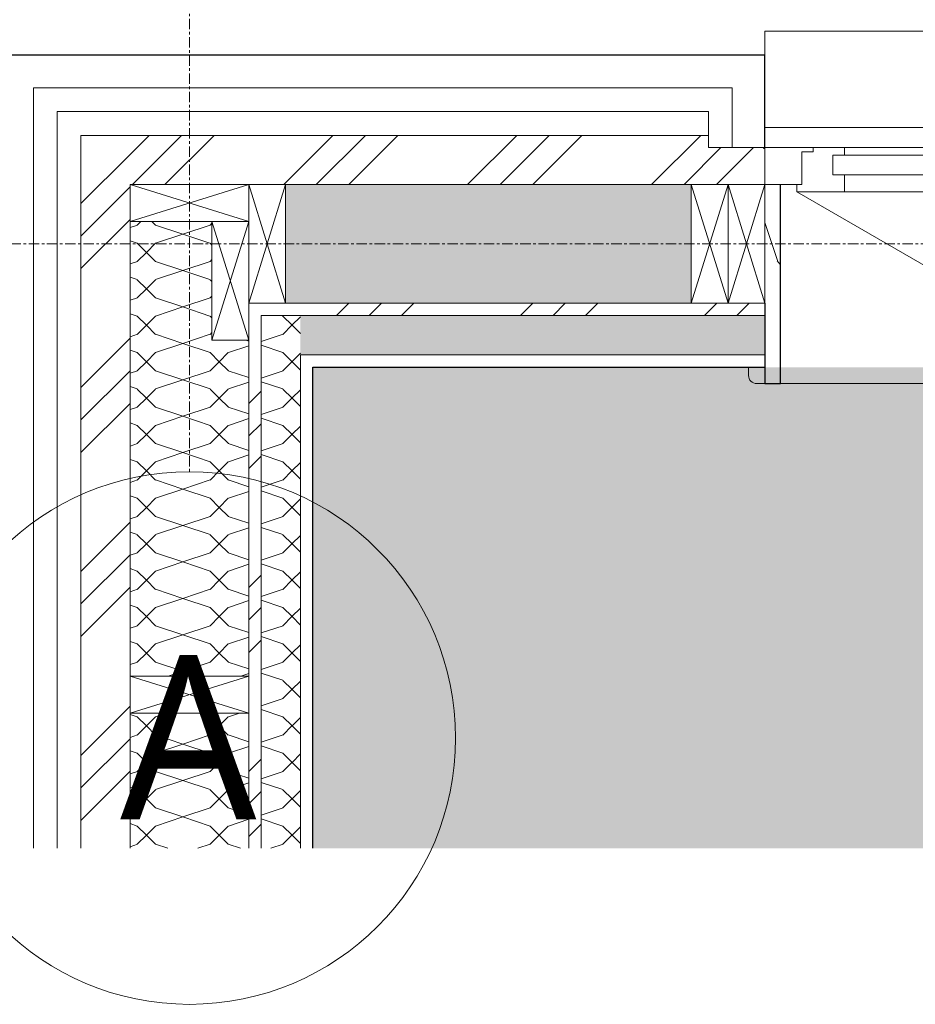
# Model space of a CAD drawing. Header units: millimetres. Extents: x -21522 to 77796, y -25697 to 15217.
# Tile 8 of 256: x -4619 to -3525, y -25687 to -24486. Entities that reach past the tile are written whole.
import ezdxf

# ---------------------------------------------------------------- set-up
doc = ezdxf.new("R2010")
doc.units = ezdxf.units.MM
doc.linetypes.add('Ligne de quadrillage', pattern=[22.225, 12.7, -3.175, 3.175, -3.175])
for name, color, linetype, lineweight in [('A-AREA-PATT', 32, 'Continuous', 13), ('A-DETL-GENF', 92, 'Continuous', 13), ('A-GLAZ', 151, 'Continuous', 13), ('A-WALL', 113, 'Continuous', 13), ('A-WALL-PATT', 111, 'Continuous', 13), ('I-WALL', 2, 'Continuous', 13), ('S-GRID', 1, 'Continuous', 9), ('S-GRID-IDEN', 1, 'Continuous', 9)]:
    doc.layers.add(name, color=color, linetype=linetype, lineweight=lineweight)
doc.styles.add('Trebuchet MS', font='trebuc.ttf', dxfattribs={"height": 200})
pattern_1 = [(45, (0, 0), (-112.2532, 112.2532), []), (45, (39.69, 0), (0, 224.5064), []), (45, (-39.69, 0), (0, 224.5064), [])]
pattern_2 = [(315, (-4642.01, -28859.146), (177.7999, -88.8996), [15.715, -110.008]), (315, (-4564.224, -28892.484), (177.7999, -88.8996), [15.715, -110.008]), (315, (-4642.01, -28903.596), (177.7999, -88.8996), [15.715, -110.008]), (315, (-4564.22, -28936.934), (177.7999, -88.8996), [15.715, -110.008]), (341.565, (-4630.898, -28870.258), (355.59962, -88.89985), [35.141, -245.986]), (341.565, (-4597.56, -28881.37), (355.59962, -88.89985), [35.141, -245.986]), (341.565, (-4630.898, -28914.709), (355.59962, -88.89985), [35.141, -245.986]), (341.565, (-4597.56, -28925.821), (355.59962, -88.89985), [35.141, -245.986]), (45, (-4564.224, -28870.26), (-177.7999, -88.8996), [15.715, -110.008]), (45, (-4642.01, -28903.596), (-177.7999, -88.8996), [15.715, -110.008]), (45, (-4564.224, -28914.71), (-177.7999, -88.8996), [15.715, -110.008]), (45, (-4642.01, -28948.046), (-177.7999, -88.8996), [15.715, -110.008]), (18.435, (-4597.56, -28881.37), (-355.59962, -88.89985), [35.141, -245.986]), (18.435, (-4630.9, -28892.483), (-355.59962, -88.89985), [35.141, -245.986]), (18.435, (-4597.56, -28925.821), (-355.59962, -88.89985), [35.141, -245.986]), (18.435, (-4630.9, -28936.934), (-355.59962, -88.89985), [35.141, -245.986])]
pattern_3 = [(225, (-2753.086, -24528.67), (-88.8996, -177.7999), [15.715, -110.008]), (225, (-2786.424, -24606.455), (-88.8996, -177.7999), [15.715, -110.008]), (225, (-2797.536, -24528.67), (-88.8996, -177.7999), [15.715, -110.008]), (225, (-2830.874, -24606.455), (-88.8996, -177.7999), [15.715, -110.008]), (251.565, (-2764.2, -24539.78), (-88.89985, -355.59962), [35.141, -245.986]), (251.565, (-2775.31, -24573.117), (-88.89985, -355.59962), [35.141, -245.986]), (251.565, (-2808.648, -24539.78), (-88.89985, -355.59962), [35.141, -245.986]), (251.565, (-2819.76, -24573.117), (-88.89985, -355.59962), [35.141, -245.986]), (315, (-2764.2, -24606.455), (-88.8996, 177.7999), [15.715, -110.008]), (315, (-2797.536, -24528.67), (-88.8996, 177.7999), [15.715, -110.008]), (315, (-2808.65, -24606.455), (-88.8996, 177.7999), [15.715, -110.008]), (315, (-2841.986, -24528.67), (-88.8996, 177.7999), [15.715, -110.008]), (288.435, (-2775.31, -24573.117), (-88.89985, 355.59962), [35.141, -245.986]), (288.435, (-2786.424, -24539.78), (-88.89985, 355.59962), [35.141, -245.986]), (288.435, (-2819.76, -24573.117), (-88.89985, 355.59962), [35.141, -245.986]), (288.435, (-2830.874, -24539.78), (-88.89985, 355.59962), [35.141, -245.986])]

# ---------------------------------------------------------------- blocks, each defined once
blk = doc.blocks.new('Menuiserie Alu - 1V - 100x180cm - Bavette Alu-8284131-00_RDC_50e Copie 1')
at = {"layer": 'A-DETL-GENF', "color": 30}
blk.add_line((461, -23.5), (-337.5, 437.5), dxfattribs=at)
blk.add_arc((461, -23.5), 922, 150, 180, dxfattribs=at)
at = {"layer": 'A-GLAZ', "color": 30}
for p, q in [((-500, 210.5), (-510, 210.5)), ((481, 210.5), (-481, 210.5)), ((510, 210.5), (500, 210.5)), ((-520, 200.5), (-520, 190.5)), ((520, 190.5), (520, 200.5)), ((-442.6, 35.5), (-442.6, -7.5)), ((-442.6, 35.5), (-442.3, 35.5)), ((-417.7, 35.5), (-442.3, 35.5)), ((-417.7, 35.5), (-417.4, 35.5)), ((-417.4, -7.5), (-417.4, 35.5)), ((-446, -7.5), (-446, -23.5)), ((-414, -23.5), (-414, -7.5)), ((-461, -23.5), (-403, -23.5)), ((-461, -32.5), (-461, -23.5)), ((-403, -23.5), (403, -23.5)), ((-403, -23.5), (-403, -44.5)), ((403, -23.5), (461, -23.5)), ((403, -44.5), (403, -23.5)), ((461, -23.5), (461, -32.5)), ((-500, -32.5), (-455, -32.5)), ((-500, -77.5), (-500, -32.5)), ((-455, -32.5), (-461, -32.5)), ((-455, -32.5), (-455, -72.5)), ((-455, -72.5), (-455, -32.5)), ((455, -32.5), (500, -32.5)), ((455, -72.5), (455, -32.5)), ((455, -32.5), (455, -72.5)), ((461, -32.5), (455, -32.5)), ((500, -32.5), (500, -77.5)), ((-417, -68.5), (-417, -44.5)), ((-417, -44.5), (417, -44.5)), ((-417, -44.5), (-417, -68.5)), ((-403, -44.5), (-417, -44.5)), ((417, -44.5), (403, -44.5)), ((417, -44.5), (417, -68.5)), ((417, -68.5), (417, -44.5)), ((417, -68.5), (-417, -68.5)), ((-417, -68.5), (-403, -68.5)), ((-403, -68.5), (-403, -77.5)), ((403, -68.5), (417, -68.5)), ((403, -77.5), (403, -68.5)), ((-441, -77.5), (-500, -77.5)), ((-455, -72.5), (-441, -72.5)), ((-441, -72.5), (-455, -72.5)), ((-441, -72.5), (-441, -77.5)), ((-441, -77.5), (-441, -72.5)), ((-403, -77.5), (-441, -77.5)), ((403, -77.5), (-403, -77.5)), ((441, -77.5), (403, -77.5)), ((441, -72.5), (455, -72.5)), ((441, -77.5), (441, -72.5)), ((441, -72.5), (441, -77.5)), ((455, -72.5), (441, -72.5)), ((500, -77.5), (441, -77.5)), ((-500, -101.9), (500, -101.9))]:
    blk.add_line(p, q, dxfattribs=at)
at = {"layer": 'A-GLAZ', "color": 30, "flags": 128}
for points in [[(-445.9, -7.5), (-445.5, -7.5), (-444.7, -7.5), (-443.4, -7.5), (-441.8, -7.5), (-439.8, -7.5), (-437.6, -7.5), (-435.2, -7.5), (-432.6, -7.5), (-430, -7.5)], [(-430, -7.5), (-427.4, -7.5), (-424.8, -7.5), (-422.4, -7.5), (-420.2, -7.5), (-418.2, -7.5), (-416.6, -7.5), (-415.3, -7.5), (-414.5, -7.5), (-414.1, -7.5)]]:
    blk.add_lwpolyline(points, dxfattribs=at)
at = {"layer": 'A-GLAZ', "color": 30}
for centre, start, end in [((-510, 200.5), 90, 180), ((510, 200.5), 0, 90)]:
    blk.add_arc(centre, 10, start, end, dxfattribs=at)
for points, knots in [([(-442.3, 35.5), (-442.2, 35.5), (-442.1, 35.4), (-441.9, 35.2), (-441.7, 35), (-441.6, 34.8), (-441.5, 34.7), (-441.5, 34.5), (-441.4, 34.4), (-441.3, 34.2), (-441.2, 34), (-441.1, 33.8), (-441, 33.6), (-441, 33.3), (-440.9, 33), (-440.7, 32.4), (-440.6, 31.8), (-440.6, 31.5)], [0, 0, 0, 0, 0.166667, 0.25, 0.333333, 0.375, 0.416667, 0.458333, 0.5, 0.541667, 0.583333, 0.625, 0.666667, 0.708333, 0.75, 0.833333, 1, 1, 1, 1]), ([(-440.6, 31.5), (-440.3, 28.3), (-439.8, 24.4), (-439.1, 19.7), (-438.7, 17.3), (-438.3, 15.4), (-438, 13.8), (-437.8, 12.7), (-437.6, 11.5), (-437.2, 9.9), (-436.8, 8), (-436.4, 6), (-435.9, 4.7), (-435.6, 4), (-435.4, 3.5), (-435.1, 3), (-434.8, 2.2), (-434.3, 1.2), (-433.6, -0.1), (-432.7, -1.7), (-431.7, -3.1), (-430.9, -3.7), (-430.4, -3.9), (-430.1, -4), (-429.7, -3.9), (-429.3, -3.7), (-428.4, -3.1), (-427.4, -1.7), (-426.5, -0.1), (-425.8, 1.1), (-425.3, 2.1), (-424.9, 2.9), (-424.6, 3.4), (-424.4, 4), (-424.1, 4.7), (-423.7, 6), (-423.2, 7.9), (-422.8, 9.9), (-422.5, 11.3), (-422.3, 12), (-422.2, 12.6), (-422.1, 13.2), (-421.9, 14), (-421.7, 15.4), (-421.3, 17.3), (-420.9, 19.7), (-420.5, 22.8), (-419.9, 26.7), (-419.6, 29.9), (-419.4, 31.5)], [0, 0, 0, 0, 0.125, 0.15625, 0.1875, 0.21875, 0.234375, 0.25, 0.265625, 0.28125, 0.3125, 0.34375, 0.359375, 0.367188, 0.375, 0.382812, 0.390625, 0.40625, 0.421875, 0.4375, 0.46875, 0.484375, 0.492188, 0.5, 0.507812, 0.515625, 0.53125, 0.5625, 0.578125, 0.59375, 0.609375, 0.617188, 0.625, 0.632812, 0.640625, 0.65625, 0.6875, 0.71875, 0.734375, 0.742188, 0.75, 0.757812, 0.765625, 0.78125, 0.8125, 0.84375, 0.875, 0.9375, 1, 1, 1, 1]), ([(-419.4, 31.5), (-419.4, 31.8), (-419.3, 32.4), (-419.1, 33), (-419, 33.3), (-419, 33.6), (-418.9, 33.8), (-418.8, 34), (-418.7, 34.2), (-418.6, 34.4), (-418.5, 34.5), (-418.4, 34.8), (-418.3, 35), (-418.1, 35.2), (-417.9, 35.4), (-417.8, 35.5), (-417.7, 35.5)], [0, 0, 0, 0, 0.166667, 0.25, 0.291667, 0.333333, 0.375, 0.416667, 0.458333, 0.5, 0.541667, 0.583333, 0.666667, 0.75, 0.833333, 1, 1, 1, 1])]:
    blk.add_open_spline(points, degree=3, knots=knots, dxfattribs=at)
blk = doc.blocks.new('Bavette Aluminium - Bavelle Aluminium-7958409-00_RDC_50e Copie 1')
at = {"layer": 'A-GLAZ', "color": 30}
for p, q in [((-500, -142), (-500, -113)), ((500, -113), (500, -142)), ((500, -142), (-500, -142))]:
    blk.add_line(p, q, dxfattribs=at)
blk = doc.blocks.new('Répétition de détail - Croix 45x145-V29-00_RDC_50e Copie 1')
at = {"layer": 'A-DETL-GENF'}
for p, q in [((22.5, 72.5), (-22.5, 72.5)), ((-22.5, 72.5), (-22.5, -72.5)), ((-22.5, 72.5), (22.5, 72.5)), ((-22.5, -72.5), (-22.5, 72.5)), ((-22.5, 72.5), (22.5, -72.5)), ((-22.5, -72.5), (22.5, 72.5)), ((-22.5, -72.5), (22.5, -72.5)), ((22.5, -72.5), (-22.5, -72.5))]:
    blk.add_line(p, q, dxfattribs=at)
blk = doc.blocks.new('Répétition de détail - Croix 45x145-V30-00_RDC_50e Copie 1')
at = {"layer": 'A-DETL-GENF'}
for p, q in [((-22.5, 72.5), (-22.5, -72.5)), ((-22.5, -72.5), (-22.5, 72.5)), ((-22.5, 72.5), (22.5, -72.5)), ((-22.5, -72.5), (22.5, 72.5)), ((622.5, 72.5), (577.5, 72.5)), ((577.5, 72.5), (577.5, -72.5)), ((577.5, 72.5), (622.5, 72.5)), ((577.5, -72.5), (577.5, 72.5)), ((577.5, 72.5), (622.5, -72.5)), ((577.5, -72.5), (622.5, 72.5)), ((622.5, -72.5), (622.5, 72.5)), ((622.5, 72.5), (622.5, -72.5)), ((22.5, -72.5), (22.5, 27.5)), ((22.5, 27.5), (22.5, -72.5)), ((-22.5, -72.5), (22.5, -72.5)), ((22.5, -72.5), (-22.5, -72.5)), ((577.5, -72.5), (622.5, -72.5)), ((622.5, -72.5), (577.5, -72.5))]:
    blk.add_line(p, q, dxfattribs=at)
blk = doc.blocks.new('STR_RECTANGLE - Croix 45x145-V47-00_RDC_50e Copie 1')
at = {"layer": 'A-DETL-GENF'}
for p, q in [((22.5, 72.5), (-22.5, 72.5)), ((-22.5, 72.5), (-22.5, 27.5)), ((-22.5, 72.5), (-22.5, 27.5)), ((22.5, 72.5), (-22.5, 72.5)), ((-22.5, -72.5), (22.5, 72.5)), ((-22.5, 72.5), (22.5, -72.5)), ((22.5, -72.5), (22.5, 72.5)), ((22.5, -72.5), (22.5, 72.5)), ((-22.5, -72.5), (22.5, -72.5)), ((-22.5, -72.5), (22.5, -72.5))]:
    blk.add_line(p, q, dxfattribs=at)
blk = doc.blocks.new('STR_RECTANGLE - Croix 45x145-V45-00_RDC_50e Copie 1')
at = {"layer": 'A-DETL-GENF'}
for p, q in [((22.5, 72.5), (-22.5, 72.5)), ((-22.5, 72.5), (-22.5, -72.5)), ((-22.5, 72.5), (-22.5, -72.5)), ((22.5, 72.5), (-22.5, 72.5)), ((-22.5, -72.5), (22.5, 72.5)), ((-22.5, 72.5), (22.5, -72.5)), ((22.5, -72.5), (22.5, 72.5)), ((22.5, -72.5), (22.5, 72.5)), ((-22.5, -72.5), (22.5, -72.5)), ((-22.5, -72.5), (22.5, -72.5))]:
    blk.add_line(p, q, dxfattribs=at)
blk = doc.blocks.new('Quadrillage - Extrémité de la ligne de quadrillage - Cercle-4360-00_RDC_50e Copie 1')
at = {"layer": 'S-GRID-IDEN'}
blk.add_circle((0, 0), 6.5, dxfattribs=at)

msp = doc.modelspace()

# ---------------------------------------------------------------- hatches: boundary and pattern name
at = {"layer": 'A-AREA-PATT'}
h = msp.add_hatch(color=7, dxfattribs=at)
h.paths.add_polyline_path([(4936.1, -25496.8), (5376.3, -25496.8), (5376.3, -25452.7), (815.3, -25452.7), (815.3, -24852.7), (625.3, -24852.7), (625.3, -25187.7), (175.3, -25187.7), (175.3, -24852.7), (-80.2, -24852.7), (-80.2, -24759.2), (-980.2, -24759.2), (-980.2, -24852.7), (-1054.7, -24852.7), (-1054.7, -24909.7), (-1740.7, -24909.7), (-1740.7, -25496.8), (4023.7, -25496.8)])
h.paths.add_polyline_path([(-3728.9, -25496.8), (-2847, -25496.8), (-2842, -25474.8), (-2840.2, -25470.6), (-2837.6, -25466.9), (-2834.2, -25463.9), (-2828.3, -25461.3), (-2825.8, -25460.6), (-2820.4, -25460.6), (-2816.8, -25461.3), (-2807, -25464.4), (-2800.9, -25467.9), (-2798.6, -25469.7), (-2795.3, -25474.8), (-2793.8, -25478.7), (-2793.2, -25483.8), (-2794, -25488.9), (-2796.2, -25496.8), (-2734.9, -25496.8), (-2733.6, -25495.6), (-2724.3, -25489.9), (-2713.9, -25486.4), (-2698.9, -25485.2), (-2540.7, -25485.2), (-2540.7, -24909.7), (-2688.9, -24909.7), (-2689.2, -24922.3), (-2690.2, -24924.7), (-2691.8, -24926.7), (-2693.9, -24928.3), (-2696.3, -24929.3), (-2703.1, -24929.7), (-3721.4, -24929.3), (-3723.9, -24928.3), (-3725.9, -24926.7), (-3727.5, -24924.7), (-3728.5, -24922.3), (-3728.9, -24919.7), (-3728.9, -24909.7), (-4261, -24909.7), (-4261, -25496.8), (-4187.4, -25496.8)])
at = {"layer": 'A-DETL-GENF'}
h = msp.add_hatch(color=254, dxfattribs=at)
h.paths.add_polyline_path([(5379.3, -25496.8), (5379.3, -25452.7), (815.3, -25452.7), (815.3, -24852.7), (-80.2, -24852.7), (-80.2, -24665.7), (-980.2, -24665.7), (-980.2, -24852.7), (-1054.7, -24852.7), (-1054.7, -24909.7), (-1740.7, -24909.7), (-1740.7, -25496.8), (4936.1, -25496.8)])
h.paths.add_polyline_path([(-4261, -25496.8), (-2847, -25496.8), (-2842, -25474.8), (-2840.2, -25470.6), (-2837.6, -25466.9), (-2834.2, -25463.9), (-2828.3, -25461.3), (-2825.8, -25460.6), (-2820.4, -25460.6), (-2816.8, -25461.3), (-2807, -25464.4), (-2800.9, -25467.9), (-2798.6, -25469.7), (-2795.3, -25474.8), (-2793.8, -25478.7), (-2793.2, -25483.8), (-2794, -25488.9), (-2796.2, -25496.8), (-2734.9, -25496.8), (-2733.6, -25495.6), (-2724.3, -25489.9), (-2713.9, -25486.4), (-2703.1, -25485.2), (-2540.7, -25485.2), (-2540.7, -24909.7), (-4261, -24909.7)])
at = {"layer": 'A-WALL-PATT'}
h = msp.add_hatch(dxfattribs=at)
h.set_pattern_fill('FP_1', color=30, style=0, pattern_type=2)
h.set_pattern_definition(pattern_1)
h.paths.add_polyline_path([(-4484, -25496.8), (-4484, -24626.7), (-4544, -24626.7), (-4544, -25496.8), (-4489.8, -25496.8)])
h = msp.add_hatch(dxfattribs=at)
h.set_pattern_fill('FP_1', color=30, style=0, pattern_type=2)
h.set_pattern_definition(pattern_1)
h.paths.add_polyline_path([(-3708.9, -24686.7), (-3708.9, -24642.7), (-3710.4, -24642.7), (-3710.4, -24641.7), (-3777.9, -24641.7), (-3777.9, -24626.7), (-4484, -24626.7), (-4484, -24686.7), (-3731.3, -24686.7)])
h.paths.add_polyline_path([(-1450.4, -24686.7), (-1337.7, -24686.7), (-1337.7, -24626.7), (-2639.9, -24626.7), (-2639.9, -24641.7), (-2707.4, -24641.7), (-2707.4, -24642.7), (-2708.9, -24642.7), (-2708.9, -24686.7), (-1732.7, -24686.7)])
h = msp.add_hatch(dxfattribs=at)
h.set_pattern_fill('FP_3', color=30, angle=-135, style=0, pattern_type=2)
h.set_pattern_definition(pattern_3)
h.paths.add_polyline_path([(-2590.8, -24831.7), (-2377.7, -24831.7), (-2377.7, -24686.7), (-2618.9, -24686.7), (-2618.9, -24831.7)])
h.paths.add_polyline_path([(-4261, -24831.7), (-3798.9, -24831.7), (-3798.9, -24686.7), (-4294, -24686.7), (-4294, -24831.7)])
h.paths.add_polyline_path([(-1277.7, -24831.7), (-1277.7, -24686.7), (-1732.7, -24686.7), (-1732.7, -24831.7), (-1435.7, -24831.7)])
h.paths.add_polyline_path([(-2332.7, -24831.7), (-1777.7, -24831.7), (-1777.7, -24686.7), (-2332.7, -24686.7), (-2332.7, -24788.8)])
h = msp.add_hatch(dxfattribs=at)
h.set_pattern_fill('FP_52', color=30, style=0, pattern_type=2)
h.set_pattern_definition([(108.435, (54.145, 0), (-208.24995, 416.49993), [79.025, -579.519]), (139.399, (29.155, 74.97), (-1249.505702, 1041.24372), [38.399, -1881.572]), (136.848, (208.25, 99.96), (-3123.769422, 2915.4788923), [91.346, -4475.934]), (109.983, (141.61, 162.435), (-624.746965, 1666.001328), [48.75, -2388.754]), (90, (124.95, 0), (-208.25, 208.25), [41.65, -166.6]), (118.443, (124.95, 41.65), (1457.75313, -2707.248388), [113.682, -5570.435]), (84.289, (70.805, 141.61), (-208.263648, -1874.248384), [41.858, -2051.029]), (129.806, (74.97, 183.26), (833.0069, -1041.24319), [32.53, -1593.955])])
h.paths.add_polyline_path([(-3708.9, -24929.7), (-3689.9, -24929.7), (-3689.9, -24686.7), (-3708.9, -24686.7), (-3708.9, -24860.8)])
h = msp.add_hatch(dxfattribs=at)
h.set_pattern_fill('FP_2', color=30, angle=-135, style=0, pattern_type=2)
h.set_pattern_definition(pattern_2)
h.paths.add_polyline_path([(-4350.8, -25496.8), (-4339, -25496.8), (-4339, -25331.7), (-4484, -25331.7), (-4484, -25496.8)])
h.paths.add_polyline_path([(-4339, -25286.7), (-4339, -24876.7), (-4384, -24876.7), (-4384, -24731.7), (-4484, -24731.7), (-4484, -25286.7), (-4347.1, -25286.7)])
h = msp.add_hatch(dxfattribs=at)
h.set_pattern_fill('FP_1', color=30, style=0, pattern_type=2)
h.set_pattern_definition(pattern_1)
h.paths.add_polyline_path([(-4339, -25496.8), (-4324, -25496.8), (-4324, -24831.7), (-4339, -24831.7), (-4339, -25331.7)])
h = msp.add_hatch(dxfattribs=at)
h.set_pattern_fill('FP_1', color=30, style=0, pattern_type=2)
h.set_pattern_definition(pattern_1)
h.paths.add_polyline_path([(-4324, -24846.7), (-3708.9, -24846.7), (-3708.9, -24831.7), (-4324, -24831.7)])
h.paths.add_polyline_path([(-2590.8, -24846.7), (-1132.7, -24846.7), (-1132.7, -24831.7), (-2708.9, -24831.7), (-2708.9, -24846.7)])
h = msp.add_hatch(dxfattribs=at)
h.set_pattern_fill('FP_2', color=30, angle=-135, style=0, pattern_type=2)
h.set_pattern_definition(pattern_2)
h.paths.add_polyline_path([(-4324, -25496.8), (-4276, -25496.8), (-4276, -24846.7), (-4324, -24846.7), (-4324, -24860.8)])
h = msp.add_hatch(dxfattribs=at)
h.set_pattern_fill('FP_3', color=30, angle=-135, style=0, pattern_type=2)
h.set_pattern_definition(pattern_3)
h.paths.add_polyline_path([(-1450.4, -24894.7), (-1117.7, -24894.7), (-1117.7, -24846.7), (-2708.9, -24846.7), (-2708.9, -24894.7), (-2362.7, -24894.7)])
h.paths.add_polyline_path([(-3708.9, -24894.7), (-3708.9, -24846.7), (-4276, -24846.7), (-4276, -24894.7), (-4187.4, -24894.7)])

# ---------------------------------------------------------------- linework, layer by layer
at = {"layer": 'A-WALL', "color": 20, "lineweight": 25}
for p, q in [((-3708.9, -24528.7), (-4642, -24528.7)), ((-3708.9, -24641.7), (-3708.9, -24528.7)), ((-3710.4, -24642.7), (-3710.4, -24641.7)), ((-3710.4, -24641.7), (-3708.9, -24641.7)), ((-3708.9, -24642.7), (-3710.4, -24642.7)), ((-4261, -25496.8), (-4261, -24909.7)), ((-4261, -24909.7), (-3708.9, -24909.7))]:
    msp.add_line(p, q, dxfattribs=at)
at = {"layer": 'A-WALL', "color": 30}
for p, q in [((-4602, -24568.7), (-4602, -25496.8)), ((-3748.9, -24568.7), (-4602, -24568.7)), ((-3748.9, -24641.7), (-3748.9, -24568.7)), ((-4573, -24597.7), (-4573, -25496.8)), ((-3777.9, -24597.7), (-4573, -24597.7)), ((-3777.9, -24641.7), (-3777.9, -24597.7)), ((-4544, -24626.7), (-4544, -25496.8)), ((-3777.9, -24626.7), (-4544, -24626.7)), ((-3777.9, -24641.7), (-3710.4, -24641.7)), ((-3798.9, -24686.7), (-4294, -24686.7)), ((-4484, -24731.7), (-4484, -25286.7)), ((-4294, -24831.7), (-3798.9, -24831.7)), ((-4324, -24846.7), (-4324, -25496.8)), ((-4324, -24846.7), (-3708.9, -24846.7)), ((-4339, -24876.7), (-4339, -25286.7)), ((-4276, -24894.7), (-4276, -25496.8)), ((-4276, -24894.7), (-3708.9, -24894.7)), ((-4484, -25331.7), (-4484, -25496.8)), ((-4339, -25331.7), (-4339, -25496.8))]:
    msp.add_line(p, q, dxfattribs=at)
at = {"layer": 'I-WALL', "color": 20, "lineweight": 25}
for p, q in [((-3689.9, -24929.7), (-3689.9, -24686.7)), ((-3708.9, -24831.7), (-3708.9, -24929.7)), ((-3708.9, -24929.7), (-3689.9, -24929.7))]:
    msp.add_line(p, q, dxfattribs=at)
at = {"layer": 'S-GRID', "linetype": 'Ligne de quadrillage'}
for p, q in [((-4411.5, 13831.3), (-4411.5, -25037.2)), ((24853.2, -24759.2), (-13724, -24759.2))]:
    msp.add_line(p, q, dxfattribs=at)

# ---------------------------------------------------------------- block references
at = {"layer": 'A-DETL-GENF', "color": 30, "rotation": 180}
msp.add_blockref('Menuiserie Alu - 1V - 100x180cm - Bavette Alu-8284131-00_RDC_50e Copie 1', (-3208.9, -24719.2), dxfattribs=at)
at = {"layer": 'A-DETL-GENF'}
for name, p, rotation in [('Répétition de détail - Croix 45x145-V30-00_RDC_50e Copie 1', (-4411.5, -24709.2), 269.9999999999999), ('STR_RECTANGLE - Croix 45x145-V45-00_RDC_50e Copie 1', (-3776.4, -24759.2), 180), ('Répétition de détail - Croix 45x145-V29-00_RDC_50e Copie 1', (-3731.4, -24759.2), 180)]:
    msp.add_blockref(name, p, dxfattribs=dict(at, rotation=rotation))
for name, p in [('STR_RECTANGLE - Croix 45x145-V47-00_RDC_50e Copie 1', (-4316.5, -24759.2)), ('STR_RECTANGLE - Croix 45x145-V45-00_RDC_50e Copie 1', (-4361.5, -24804.2))]:
    msp.add_blockref(name, p, dxfattribs=at)
at = {"layer": 'A-GLAZ', "color": 30, "rotation": 180}
msp.add_blockref('Bavette Aluminium - Bavelle Aluminium-7958409-00_RDC_50e Copie 1', (-3208.9, -24641.7), dxfattribs=at)
at = {"layer": 'S-GRID-IDEN', "xscale": 49.99999999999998, "yscale": 49.99999999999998, "zscale": 49.99999999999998, "rotation": 180}
msp.add_blockref('Quadrillage - Extrémité de la ligne de quadrillage - Cercle-4360-00_RDC_50e Copie 1', (-4411.5, -25362.2), dxfattribs=at)

# ---------------------------------------------------------------- texts
at = {"layer": 'S-GRID-IDEN', "insert": (-4496, -25261.6), "char_height": 200, "width": 200.422, "attachment_point": 1, "style": 'Trebuchet MS'}
msp.add_mtext('A', dxfattribs=at)

doc.saveas('drawing.dxf')
